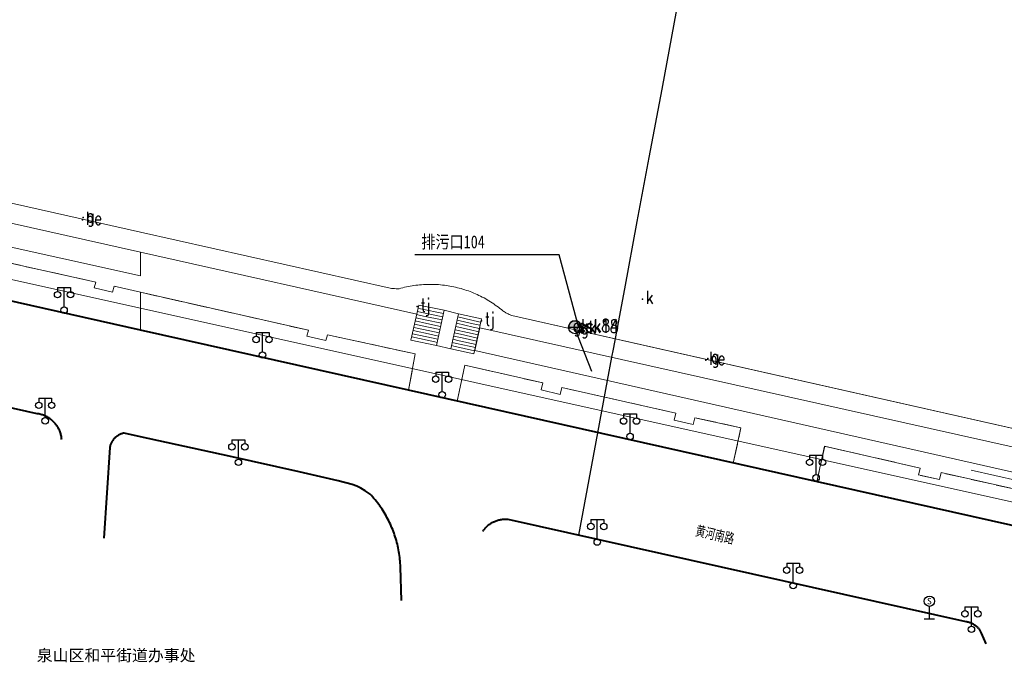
# Model space of a CAD drawing. Extents: x 39508475 to 39522402, y 3783947 to 3795549.
# Tile 125 of 256: x 39515231 to 39515384, y 3794000 to 3794101. Entities that reach past the tile are written whole.
import ezdxf
from ezdxf.enums import TextEntityAlignment as Align

# ---------------------------------------------------------------- set-up
doc = ezdxf.new("R2010")
doc.units = 0
doc.header["$PDSIZE"] = 0.2
doc.linetypes.add('X0', pattern=[4, 3, -1])
doc.layers.get('0').update_dxf_attribs({"linetype": 'CONTINUOUS'})
for name, color, linetype in [('DLSS', 4, 'CONTINUOUS'), ('JCDL_DMX_F', 30, 'CONTINUOUS'), ('JCDL_JMDD_F', 231, 'CONTINUOUS'), ('JCDL_JTD_F', 100, 'CONTINUOUS'), ('JCDL_SXX_F', 5, 'CONTINUOUS'), ('JCDL_ZBM', 3, 'CONTINUOUS'), ('JMD', 6, 'CONTINUOUS'), ('SXSS', 5, 'CONTINUOUS'), ('zdh', 7, 'CONTINUOUS'), ('排水孔', 4, 'CONTINUOUS'), ('断面线', 2, 'CONTINUOUS')]:
    doc.layers.add(name, color=color, linetype=linetype)
for name, color, linetype, lineweight in [('JCDL_JMDX', 1, 'CONTINUOUS', 0), ('JCDL_ZBX', 3, 'CONTINUOUS', 0), ('JCDL_ZBX_F', 7, 'CONTINUOUS', 0), ('TEXT1_ZJ', 7, 'CONTINUOUS', 0), ('TEXTL_ZJ', 7, 'CONTINUOUS', 0)]:
    doc.layers.add(name, color=color, linetype=linetype, lineweight=lineweight)
doc.styles.add('HT', font='simhei.ttf')
doc.styles.add('HZ', font='rs', dxfattribs={"width": 0.8, "bigfont": 'hztxt'})
doc.styles.get("Standard").update_dxf_attribs({"font": 'txt', "width": 1.1})
doc.linetypes.add('10422', pattern='A,2,[150,AAA.SHX,S=1,R=0,X=0,Y=1],2,[177,AAA.SHX,S=1,R=0,X=0,Y=0.8],1e-09', length=4)
doc.linetypes.add('X35', pattern='A,2,[150,AAA.SHX,S=1,R=0,X=0,Y=1],2,[177,AAA.SHX,S=1,R=0,X=0,Y=0.8],1e-09', length=4)
doc.linetypes.add('X39', pattern='A,2,[150,symbolx.shx,S=1,R=0,X=0,Y=1],2,[151,symbolx.shx,S=1,R=0,X=0,Y=3],1e-11', length=4)
doc.linetypes.add('X49', pattern='A,0,[5,symbolt.shx,S=1,R=0,X=0,Y=0],-10', length=10)

# ---------------------------------------------------------------- blocks, each defined once
blk = doc.blocks.new('3521000')
at = {"color": 0}
for p, q in [((-1, 3.5), (1, 3.5)), ((0, 0.5), (0, 3.5))]:
    blk.add_line(p, q, dxfattribs=at)
at = {"color": 0, "linetype": 'Continuous', "flags": 128}
for points in [[(-1, 3.5), (-1, 2.9)], [(1, 3.5), (1, 2.9)]]:
    blk.add_lwpolyline(points, dxfattribs=at)
at = {"color": 0}
for centre in [(-1, 2.4), (1, 2.4), (0, 0)]:
    blk.add_circle(centre, 0.5, dxfattribs=at)
blk = doc.blocks.new('3816000')
at = {"color": 0}
blk.add_line((0, 0), (0, 2), dxfattribs=at)
at = {"color": 0, "flags": 128}
blk.add_lwpolyline([(0.8, 0), (-0.8, 0)], dxfattribs=at)
at = {"color": 0, "linetype": 'Continuous'}
blk.add_circle((0, 2.8), 0.8, dxfattribs=at)
at = {"color": 0, "insert": (0, 2.8), "char_height": 1, "attachment_point": 5}
blk.add_mtext('S', dxfattribs=at)

msp = doc.modelspace()

# ---------------------------------------------------------------- hatches: boundary and pattern name
at = {"layer": '排水孔', "linetype": 'Continuous'}
h = msp.add_hatch(color=256, dxfattribs=at)
edge = h.paths.add_edge_path()
edge.add_arc((39515317.24, 3794053.368), 1, 0, 180)
edge.add_line((39515316.24, 3794053.368), (39515317.24, 3794053.368))
edge.add_line((39515317.24, 3794053.368), (39515318.24, 3794053.368))

# ---------------------------------------------------------------- linework, layer by layer
msp.add_line((39515316.24, 3794053.368, 74.406), (39515318.24, 3794053.368, 74.406))
at = {"linetype": 'Continuous'}
msp.add_line((39515317.17, 3794053.271, 36.088), (39515319.78834, 3794046.56869, -0.474), dxfattribs=at)
at = {"elevation": 36.066, "flags": 128}
msp.add_lwpolyline([(39515318.24, 3794053.368, 1), (39515316.24, 3794053.368), (39515317.24, 3794053.368)], format="xyb", close=True, dxfattribs=at)
at = {"layer": 'DLSS', "linetype": 'Continuous', "lineweight": 40}
for points in [[(39515250, 3794052.92326), (39515098.42901, 3794086.968), (39515000, 3794108.97321)], [(39515237.842, 3794036.018), (39515237.8273, 3794036.1666), (39515237.8071, 3794036.3145), (39515237.7818, 3794036.4617), (39515237.7516, 3794036.6079), (39515237.7164, 3794036.7531), (39515237.6763, 3794036.8969), (39515237.6313, 3794037.0393), (39515237.5815, 3794037.18), (39515237.5269, 3794037.319), (39515237.4676, 3794037.4561), (39515237.4037, 3794037.591), (39515237.3352, 3794037.7237), (39515237.2622, 3794037.854), (39515237.1848, 3794037.9817), (39515237.1032, 3794038.1067), (39515237.0173, 3794038.2288), (39515236.9273, 3794038.348), (39515236.856, 3794038.436), (39515236.8333, 3794038.464), (39515236.7354, 3794038.5767), (39515236.6337, 3794038.6861), (39515236.5283, 3794038.7919), (39515236.4194, 3794038.8941), (39515236.3071, 3794038.9924), (39515236.1915, 3794039.087), (39515236.0727, 3794039.1775), (39515235.951, 3794039.2639), (39515235.8263, 3794039.3461), (39515235.6989, 3794039.424), (39515235.569, 3794039.4976), (39515235.4366, 3794039.5666), (39515235.3019, 3794039.6311), (39515235.1651, 3794039.691), (39515235.0264, 3794039.7462), (39515234.8859, 3794039.7967), (39515234.7437, 3794039.8423), (39515234.6, 3794039.883), (39515234.4551, 3794039.9188), (39515234.309, 3794039.9497), (39515234.1619, 3794039.9756), (39515234.014, 3794039.996), (39515150.228, 3794058.836)], [(39515486.96642, 3794000), (39515469.03799, 3794003.94501), (39515418.009, 3794015.271), (39515291.477, 3794043.607), (39515250, 3794052.92326)], [(39515250, 3794036.43675), (39515247.489, 3794036.987), (39515247.3719, 3794036.9629), (39515247.256, 3794036.9333), (39515247.1415, 3794036.8989), (39515247.0285, 3794036.8596), (39515246.9174, 3794036.8155), (39515246.8082, 3794036.7667), (39515246.7012, 3794036.7133), (39515246.5966, 3794036.6554), (39515246.4945, 3794036.5931), (39515246.3952, 3794036.5264), (39515246.359, 3794036.5), (39515246.2989, 3794036.4556), (39515246.2056, 3794036.3807), (39515246.1156, 3794036.302), (39515246.0291, 3794036.2194), (39515245.9462, 3794036.1333), (39515245.867, 3794036.0437), (39515245.7917, 3794035.9507), (39515245.7205, 3794035.8547), (39515245.6534, 3794035.7557), (39515245.5906, 3794035.6539), (39515245.5322, 3794035.5496), (39515245.4783, 3794035.4428), (39515245.429, 3794035.3338), (39515245.3845, 3794035.2229), (39515245.3447, 3794035.1101), (39515245.3097, 3794034.9958), (39515245.2797, 3794034.88), (39515245.255, 3794034.763), (39515244.354, 3794020.751)], [(39515290.396, 3794011.109), (39515290.243, 3794016.28), (39515290.2308, 3794016.5772), (39515290.2131, 3794016.8741), (39515290.1902, 3794017.1707), (39515290.1623, 3794017.4668), (39515290.1293, 3794017.7624), (39515290.0911, 3794018.0574), (39515290.048, 3794018.3517), (39515289.9997, 3794018.6452), (39515289.9464, 3794018.9379), (39515289.8881, 3794019.2295), (39515289.8247, 3794019.5202), (39515289.7564, 3794019.8096), (39515289.683, 3794020.0979), (39515289.6048, 3794020.3849), (39515289.5216, 3794020.6705), (39515289.4335, 3794020.9546), (39515289.3405, 3794021.2371), (39515289.2427, 3794021.518), (39515289.14, 3794021.7972), (39515289.0325, 3794022.0745), (39515288.9203, 3794022.35), (39515288.8034, 3794022.6235), (39515288.6818, 3794022.8949), (39515288.5555, 3794023.1642), (39515288.4246, 3794023.4313), (39515288.2891, 3794023.6961), (39515288.1491, 3794023.9586), (39515288.0046, 3794024.2185), (39515287.8556, 3794024.476), (39515287.7022, 3794024.7308), (39515287.5444, 3794024.983), (39515287.3824, 3794025.2324), (39515287.216, 3794025.479), (39515287.049, 3794025.717), (39515287.0455, 3794025.7227), (39515286.8707, 3794025.9634), (39515286.6919, 3794026.2011), (39515286.509, 3794026.4356), (39515286.322, 3794026.667), (39515286.1311, 3794026.8951), (39515285.9363, 3794027.1199), (39515285.7377, 3794027.3413), (39515285.535, 3794027.559), (39515284.7957, 3794028.0586), (39515284.1254, 3794028.4563), (39515283.4671, 3794028.7809), (39515282.763, 3794029.066), (39515280.6223, 3794029.6346), (39515274.5687, 3794031.024), (39515263.7155, 3794033.4312), (39515250, 3794036.43675)], [(39515302.983, 3794021.809), (39515303.06221, 3794021.9261), (39515303.14566, 3794022.04022), (39515303.23293, 3794022.15145), (39515303.32391, 3794022.25966), (39515303.4185, 3794022.36473), (39515303.5166, 3794022.46654), (39515303.61808, 3794022.56497), (39515303.72284, 3794022.65991), (39515303.83075, 3794022.75124), (39515303.94169, 3794022.83887), (39515304.05554, 3794022.9227), (39515304.17215, 3794023.00262), (39515304.29141, 3794023.07856), (39515304.41316, 3794023.15041), (39515304.53729, 3794023.2181), (39515304.651, 3794023.275), (39515304.66362, 3794023.28154), (39515304.79204, 3794023.34068), (39515304.92238, 3794023.39543), (39515305.0545, 3794023.44575), (39515305.18825, 3794023.49156), (39515305.32348, 3794023.53281), (39515305.46002, 3794023.56947), (39515305.59772, 3794023.60148), (39515305.73643, 3794023.62882), (39515305.87599, 3794023.65144), (39515306.01623, 3794023.66933), (39515306.15699, 3794023.68245), (39515306.29812, 3794023.69081), (39515306.43945, 3794023.69438), (39515306.58083, 3794023.69317), (39515306.72208, 3794023.68718), (39515306.86301, 3794023.67601), (39515377.71501, 3794007.856), (39515377.83496, 3794007.84042), (39515377.95409, 3794007.81943), (39515378.07223, 3794007.79347), (39515378.18919, 3794007.76261), (39515378.30476, 3794007.72688), (39515378.41874, 3794007.68636), (39515378.53092, 3794007.64111), (39515378.64111, 3794007.59121), (39515378.74912, 3794007.53675), (39515378.85476, 3794007.47783), (39515378.95785, 3794007.41454), (39515379.05821, 3794007.347), (39515379.15565, 3794007.27533), (39515379.25002, 3794007.19965), (39515379.33401, 3794007.12599), (39515379.34114, 3794007.12009), (39515379.42885, 3794007.03679), (39515379.51301, 3794006.94991), (39515379.59347, 3794006.85958), (39515379.67008, 3794006.76597), (39515379.74272, 3794006.66924), (39515379.81125, 3794006.56956), (39515379.87555, 3794006.4671), (39515379.93552, 3794006.36205), (39515379.99104, 3794006.25458), (39515380.04203, 3794006.14489), (39515380.088, 3794006.03301), (39515380.778, 3794004.404)]]:
    msp.add_lwpolyline(points, dxfattribs=at)
at = {"layer": 'JCDL_DMX_F', "color": 3, "linetype": 'X35', "lineweight": 0}
for points in [[(39515098.88992, 3794098.86473), (39515250, 3794064.97496)], [(39515250, 3794064.97496), (39515292.75718, 3794055.38572)], [(39515302.49653, 3794053.29122), (39515489.57742, 3794011.48235)]]:
    msp.add_lwpolyline(points, dxfattribs=at)
at = {"layer": 'JCDL_JMDX', "color": 6, "linetype": 'Continuous', "lineweight": 0}
for points in [[(39515297.006, 3794055.98399), (39515295.79651, 3794050.51661), (39515291.862, 3794051.387), (39515293.06999, 3794056.783), (39515297.006, 3794055.98399)], [(39515293.06999, 3794056.783), (39515291.862, 3794051.387)], [(39515293.56572, 3794055.64366), (39515292.85036, 3794055.80191)], [(39515293.31786, 3794056.21333), (39515292.96018, 3794056.29246)], [(39515296.89604, 3794055.48696), (39515293.31786, 3794056.21333)], [(39515297.006, 3794055.98399), (39515295.79651, 3794050.51661), (39515298.03606, 3794050.02118), (39515299.239, 3794055.45901), (39515297.006, 3794055.98399)], [(39515297.006, 3794055.98399), (39515295.79651, 3794050.51661)], [(39515294.30932, 3794053.93464), (39515292.5209, 3794054.33027)], [(39515294.06145, 3794054.50431), (39515292.63072, 3794054.82082)], [(39515293.81359, 3794055.07399), (39515292.74054, 3794055.31136)], [(39515296.78609, 3794054.98992), (39515293.56572, 3794055.64366)], [(39515296.67614, 3794054.49289), (39515293.81359, 3794055.07399)], [(39515296.56618, 3794053.99585), (39515294.06145, 3794054.50431)], [(39515302.793, 3794054.64601), (39515301.608, 3794049.23101), (39515298.03606, 3794050.02118), (39515299.239, 3794055.45901), (39515302.793, 3794054.64601)], [(39515299.239, 3794055.45901), (39515298.03606, 3794050.02118)], [(39515301.9281, 3794053.80513), (39515299.02028, 3794054.47031)], [(39515302.36055, 3794054.22557), (39515299.12964, 3794054.96466)], [(39515302.793, 3794054.64601), (39515301.608, 3794049.23101)], [(39515302.68527, 3794054.15373), (39515302.36055, 3794054.22557)], [(39515295.05291, 3794052.22562), (39515292.19145, 3794052.85864)], [(39515294.80505, 3794052.7953), (39515292.30127, 3794053.34918)], [(39515294.55718, 3794053.36497), (39515292.41109, 3794053.83973)], [(39515296.45623, 3794053.49882), (39515294.30932, 3794053.93464)], [(39515296.34627, 3794053.00178), (39515294.55718, 3794053.36497)], [(39515296.23632, 3794052.50475), (39515294.80505, 3794052.7953)], [(39515300.63075, 3794052.54381), (39515298.69221, 3794052.98727)], [(39515301.0632, 3794052.96425), (39515298.80157, 3794053.48162)], [(39515301.49565, 3794053.38469), (39515298.91093, 3794053.97596)], [(39515302.36209, 3794052.67691), (39515301.0632, 3794052.96425)], [(39515302.46981, 3794053.16919), (39515301.49565, 3794053.38469)], [(39515302.57754, 3794053.66146), (39515301.9281, 3794053.80513)], [(39515295.79651, 3794050.51661), (39515291.862, 3794051.387)], [(39515295.54864, 3794051.08628), (39515291.97181, 3794051.87755)], [(39515295.30078, 3794051.65595), (39515292.08163, 3794052.36809)], [(39515296.12637, 3794052.00771), (39515295.05291, 3794052.22562)], [(39515296.01641, 3794051.51068), (39515295.30078, 3794051.65595)], [(39515299.3334, 3794051.2825), (39515298.36413, 3794051.50422)], [(39515299.76585, 3794051.70294), (39515298.47349, 3794051.99857)], [(39515300.1983, 3794052.12337), (39515298.58285, 3794052.49292)], [(39515301.93118, 3794050.70782), (39515299.3334, 3794051.2825)], [(39515302.0389, 3794051.2001), (39515299.76585, 3794051.70294)], [(39515302.14663, 3794051.69237), (39515300.1983, 3794052.12337)], [(39515302.25436, 3794052.18464), (39515300.63075, 3794052.54381)], [(39515295.90646, 3794051.01364), (39515295.54864, 3794051.08628)], [(39515301.608, 3794049.23101), (39515298.03606, 3794050.02118)], [(39515298.46851, 3794050.44162), (39515298.14542, 3794050.51553)], [(39515298.90096, 3794050.86206), (39515298.25477, 3794051.00988)], [(39515301.71572, 3794049.72328), (39515298.46851, 3794050.44162)], [(39515301.82345, 3794050.21555), (39515298.90096, 3794050.86206)]]:
    msp.add_lwpolyline(points, dxfattribs=at)
at = {"layer": 'JCDL_SXX_F', "linetype": 'X39', "lineweight": 0}
for points in [[(39515104.28701, 3794100.80301), (39515250, 3794068.08174)], [(39515250, 3794068.08174), (39515288.63, 3794059.407), (39515288.86048, 3794059.37617), (39515289.0918, 3794059.3523), (39515289.17301, 3794059.346), (39515289.32369, 3794059.33488), (39515289.55597, 3794059.32393), (39515289.78847, 3794059.31945), (39515290.021, 3794059.322), (39515290.30484, 3794059.40127), (39515290.5901, 3794059.47535), (39515290.87656, 3794059.5446), (39515291.16415, 3794059.60901), (39515291.45278, 3794059.66856), (39515291.74238, 3794059.72323), (39515292.03286, 3794059.77301), (39515292.32414, 3794059.81788), (39515292.61613, 3794059.85783), (39515292.90876, 3794059.89285), (39515293.20193, 3794059.92293), (39515293.49557, 3794059.94805), (39515293.7896, 3794059.96822), (39515294.08392, 3794059.98343), (39515294.37846, 3794059.99367), (39515294.67312, 3794059.99893), (39515294.96784, 3794059.99923), (39515295.26251, 3794059.99456), (39515295.55707, 3794059.98491), (39515295.85142, 3794059.97029), (39515296.14548, 3794059.95071), (39515296.43918, 3794059.92618), (39515296.73241, 3794059.89669), (39515297.0251, 3794059.86226), (39515297.31718, 3794059.82289), (39515297.60855, 3794059.77861), (39515297.89913, 3794059.72941), (39515298.18883, 3794059.67532), (39515298.47759, 3794059.61635), (39515298.7653, 3794059.55252), (39515299.05191, 3794059.48384), (39515299.33731, 3794059.41033), (39515299.62143, 3794059.33203), (39515299.707, 3794059.307), (39515299.90418, 3794059.24894), (39515300.1855, 3794059.16109), (39515300.46529, 3794059.06851), (39515300.74349, 3794058.97122), (39515301.02, 3794058.86925), (39515301.29475, 3794058.76263), (39515301.56766, 3794058.65139), (39515301.83866, 3794058.53556), (39515302.10767, 3794058.41518), (39515302.37461, 3794058.29027), (39515302.6394, 3794058.16088), (39515302.90197, 3794058.02705), (39515303.16225, 3794057.8888), (39515303.42015, 3794057.74618), (39515303.67561, 3794057.59923), (39515303.92856, 3794057.44798), (39515304.17892, 3794057.2925), (39515304.42662, 3794057.13281), (39515304.6716, 3794056.96897), (39515304.91377, 3794056.80101), (39515305.15308, 3794056.629), (39515305.38945, 3794056.45297), (39515305.62281, 3794056.27298), (39515305.85311, 3794056.08908), (39515306.08, 3794055.901), (39515306.21037, 3794055.81028), (39515306.34332, 3794055.72338), (39515306.47856, 3794055.64009), (39515306.563, 3794055.591), (39515306.61599, 3794055.56047), (39515306.75551, 3794055.48456), (39515306.89702, 3794055.41243), (39515307.04041, 3794055.34413), (39515307.18559, 3794055.2797), (39515307.33244, 3794055.2192), (39515307.48099, 3794055.163), (39515484.314, 3794015.33699)]]:
    msp.add_lwpolyline(points, dxfattribs=at)
at = {"layer": 'JCDL_ZBM', "linetype": 'Continuous', "lineweight": 0}
for points in [[(39515250, 3794064.97496), (39515098.88992, 3794098.86473), (39515097.93699, 3794095.21801), (39515155.09999, 3794082.367), (39515250, 3794061.29263), (39515250, 3794064.97496)], [(39515242.85, 3794059.435), (39515245.69799, 3794058.78601), (39515245.949, 3794059.701), (39515250, 3794058.78302), (39515250, 3794052.92326), (39515227.29934, 3794058.02211), (39515228.501, 3794063.58399), (39515243.101, 3794060.35), (39515242.85, 3794059.435)], [(39515275.75, 3794051.976), (39515278.692, 3794051.297), (39515278.94301, 3794052.21199), (39515292.522, 3794049.226), (39515291.477, 3794043.607), (39515250, 3794052.92326), (39515250, 3794058.78302), (39515276.00101, 3794052.891), (39515275.75, 3794051.976)], [(39515297.006, 3794055.98399), (39515299.239, 3794055.45901), (39515298.03606, 3794050.02118), (39515295.79651, 3794050.51661), (39515297.006, 3794055.98399)], [(39515489.57742, 3794011.48235), (39515302.49653, 3794053.29122), (39515301.72569, 3794049.76878), (39515488.75343, 3794007.4811), (39515489.57742, 3794011.48235)], [(39515332.839, 3794040.06599), (39515332.58415, 3794038.99593), (39515335.49815, 3794038.30193), (39515335.753, 3794039.372), (39515342.91, 3794037.819), (39515341.72253, 3794032.35485), (39515298.99506, 3794041.92338), (39515300.21199, 3794047.475), (39515312.28301, 3794044.746), (39515312.02815, 3794043.67593), (39515314.94215, 3794042.98193), (39515315.19699, 3794044.052), (39515332.839, 3794040.06599)], [(39515354.64815, 3794029.45146), (39515355.85948, 3794034.96829), (39515370.62033, 3794031.58542), (39515370.36543, 3794030.5155), (39515373.60967, 3794029.82308), (39515373.86463, 3794030.89321), (39515389.2413, 3794027.42746), (39515388.98635, 3794026.35731), (39515391.84071, 3794025.67728), (39515392.09563, 3794026.7472), (39515406.1659, 3794023.60556), (39515405.16747, 3794018.138), (39515354.64815, 3794029.45146)]]:
    msp.add_lwpolyline(points, dxfattribs=at)
at = {"layer": 'JCDL_ZBX', "color": 114, "linetype": 'X49', "lineweight": 0, "true_color": 0x009944}
for points in [[(39515250, 3794056.30296), (39515000, 3794111.84675)], [(39515456.907, 3794010.33336), (39515250, 3794056.30296)], [(39515473.706, 3794009.80101), (39515378.503, 3794031.277)]]:
    msp.add_lwpolyline(points, dxfattribs=at)
at = {"layer": 'JCDL_ZBX_F', "color": 114, "linetype": 'X0', "lineweight": 0, "true_color": 0x009944}
for points in [[(39515250, 3794058.78302), (39515245.949, 3794059.701), (39515245.69799, 3794058.78601), (39515242.85, 3794059.435), (39515243.101, 3794060.35), (39515228.501, 3794063.58399), (39515227.29934, 3794058.02211)], [(39515291.477, 3794043.607), (39515292.522, 3794049.226), (39515278.94301, 3794052.21199), (39515278.692, 3794051.297), (39515275.75, 3794051.976), (39515276.00101, 3794052.891), (39515250, 3794058.78302)], [(39515341.72253, 3794032.35485), (39515342.91, 3794037.819), (39515335.753, 3794039.372), (39515335.49815, 3794038.30193), (39515332.58415, 3794038.99593), (39515332.839, 3794040.06599), (39515315.19699, 3794044.052), (39515314.94215, 3794042.98193), (39515312.02815, 3794043.67593), (39515312.28301, 3794044.746), (39515300.21199, 3794047.475), (39515298.99506, 3794041.92338)], [(39515405.16065, 3794018.1483), (39515406.15599, 3794023.59899), (39515392.10201, 3794026.73699), (39515391.84706, 3794025.66696), (39515388.97603, 3794026.35096), (39515389.23096, 3794027.42101), (39515373.871, 3794030.88299), (39515373.61607, 3794029.81296), (39515370.35506, 3794030.50895), (39515370.60999, 3794031.579), (39515355.86599, 3794034.95801), (39515354.65835, 3794029.45795)]]:
    msp.add_lwpolyline(points, dxfattribs=at)
at = {"layer": 'JMD', "linetype": 'Continuous'}
for p, q in [((39515314.77182, 3794064.57088), (39515292.47182, 3794064.57088)), ((39515317.83863, 3794053.25582), (39515314.77182, 3794064.57088))]:
    msp.add_line(p, q, dxfattribs=at)
at = {"layer": 'SXSS', "linetype": '10422', "lineweight": 0}
for points in [[(39515104.28701, 3794100.80301), (39515250, 3794068.08174)], [(39515250, 3794068.08174), (39515288.63, 3794059.407), (39515288.86048, 3794059.37617), (39515289.0918, 3794059.3523), (39515289.17301, 3794059.346), (39515289.32369, 3794059.33488), (39515289.55597, 3794059.32393), (39515289.78847, 3794059.31945), (39515290.021, 3794059.322), (39515290.30484, 3794059.40127), (39515290.5901, 3794059.47535), (39515290.87656, 3794059.5446), (39515291.16415, 3794059.60901), (39515291.45278, 3794059.66856), (39515291.74238, 3794059.72323), (39515292.03286, 3794059.77301), (39515292.32414, 3794059.81788), (39515292.61613, 3794059.85783), (39515292.90876, 3794059.89285), (39515293.20193, 3794059.92293), (39515293.49557, 3794059.94805), (39515293.7896, 3794059.96822), (39515294.08392, 3794059.98343), (39515294.37846, 3794059.99367), (39515294.67312, 3794059.99893), (39515294.96784, 3794059.99923), (39515295.26251, 3794059.99456), (39515295.55707, 3794059.98491), (39515295.85142, 3794059.97029), (39515296.14548, 3794059.95071), (39515296.43918, 3794059.92618), (39515296.73241, 3794059.89669), (39515297.0251, 3794059.86226), (39515297.31718, 3794059.82289), (39515297.60855, 3794059.77861), (39515297.89913, 3794059.72941), (39515298.18883, 3794059.67532), (39515298.47759, 3794059.61635), (39515298.7653, 3794059.55252), (39515299.05191, 3794059.48384), (39515299.33731, 3794059.41033), (39515299.62143, 3794059.33203), (39515299.707, 3794059.307), (39515299.90418, 3794059.24894), (39515300.1855, 3794059.16109), (39515300.46529, 3794059.06851), (39515300.74349, 3794058.97122), (39515301.02, 3794058.86925), (39515301.29475, 3794058.76263), (39515301.56766, 3794058.65139), (39515301.83866, 3794058.53556), (39515302.10767, 3794058.41518), (39515302.37461, 3794058.29027), (39515302.6394, 3794058.16088), (39515302.90197, 3794058.02705), (39515303.16225, 3794057.8888), (39515303.42015, 3794057.74618), (39515303.67561, 3794057.59923), (39515303.92856, 3794057.44798), (39515304.17892, 3794057.2925), (39515304.42662, 3794057.13281), (39515304.6716, 3794056.96897), (39515304.91377, 3794056.80101), (39515305.15308, 3794056.629), (39515305.38945, 3794056.45297), (39515305.62281, 3794056.27298), (39515305.85311, 3794056.08908), (39515306.08, 3794055.901), (39515306.21037, 3794055.81028), (39515306.34332, 3794055.72338), (39515306.47856, 3794055.64009), (39515306.563, 3794055.591), (39515306.61599, 3794055.56047), (39515306.75551, 3794055.48456), (39515306.89702, 3794055.41243), (39515307.04041, 3794055.34413), (39515307.18559, 3794055.2797), (39515307.33244, 3794055.2192), (39515307.48099, 3794055.163), (39515326.16886, 3794050.95415), (39515484.314, 3794015.33699)]]:
    msp.add_lwpolyline(points, dxfattribs=at)
at = {"layer": 'zdh'}
for p in [(39515241.041, 3794069.97, 36.578), (39515241.128, 3794070.343, 35.284), (39515292.834, 3794056.562, 36.411), (39515302.796, 3794054.379, 36.566), (39515337.486, 3794048.287, 36.585), (39515337.767, 3794048.542, 35.802)]:
    msp.add_point(p, dxfattribs=at)
at = {"layer": 'zdh', "color": 1}
for p in [(39515327.694, 3794057.726, 35.304), (39515316.353, 3794053.383, 35.482), (39515317.165, 3794053.271, 36.088), (39515317.236, 3794053.368, 36.066), (39515317.552, 3794053.112, 35.461)]:
    msp.add_point(p, dxfattribs=at)
at = {"layer": '排水孔'}
msp.add_circle((39515317.24, 3794053.368, 74.406), 1, dxfattribs=at)
at = {"layer": '断面线', "color": 1, "flags": 128}
msp.add_lwpolyline([(39515317.81311, 3794021.23104), (39515320.76988, 3794037.04706), (39515322.27938, 3794045.12151), (39515322.95207, 3794048.71981), (39515323.18737, 3794049.97843), (39515324.92768, 3794059.28753), (39515326.87981, 3794069.72965), (39515328.72967, 3794079.62469), (39515330.70413, 3794090.18628), (39515332.64132, 3794100.54845), (39515334.44859, 3794110.21571), (39515336.46896, 3794121.02288), (39515338.28248, 3794130.72354), (39515339.41138, 3794136.76214), (39515339.45285, 3794136.98397), (39515340.65728, 3794143.42654), (39515341.21811, 3794146.42649), (39515341.48774, 3794147.86879), (39515343.17119, 3794156.87368), (39515343.56637, 3794158.98754), (39515347.18904, 3794178.36552)], dxfattribs=at)

# ---------------------------------------------------------------- block references
at = {"layer": 'JCDL_JMDD_F'}
for p in [(39515238.2, 3794056.00101), (39515268.903, 3794049.069), (39515296.684, 3794042.927), (39515235.279, 3794038.886), (39515325.759, 3794036.45901), (39515265.16899, 3794032.473), (39515354.533, 3794030.07401), (39515320.68099, 3794020.14701), (39515350.985, 3794013.398), (39515378.564, 3794006.64601)]:
    msp.add_blockref('3521000', p, dxfattribs=at)
at = {"layer": 'JCDL_JTD_F', "color": 250}
msp.add_blockref('3816000', (39515372.06696, 3794008.19495), dxfattribs=at)

# ---------------------------------------------------------------- texts
at = {"layer": 'JMD', "linetype": 'Continuous', "style": 'HT', "width": 0.8}
msp.add_text('排污口104', height=2, dxfattribs=at).set_placement((39515293.47182, 3794065.57088))
at = {"layer": 'TEXT1_ZJ', "style": 'HT'}
msp.add_text('泉山区和平街道办事处', height=1.8, dxfattribs=at).set_placement((39515233.97686, 3794001.17731), align=Align.BOTTOM_LEFT)
at = {"layer": 'TEXTL_ZJ', "style": 'HZ', "width": 0.8}
msp.add_text('黄河南路', height=1.8, rotation=-12.8940255, dxfattribs=at).set_placement((39515335.61678, 3794020.50222), align=Align.BOTTOM_LEFT)
at = {"layer": 'zdh', "style": 'HZ', "width": 0.8}
for s, p in [('g', (39515241.628, 3794069.593, 35.284)), ('he', (39515241.541, 3794069.22, 36.578)), ('tj', (39515293.334, 3794055.812, 36.411)), ('tj', (39515303.296, 3794053.629, 36.566)), ('he', (39515337.986, 3794047.537, 36.585)), ('g', (39515338.267, 3794047.792, 35.802))]:
    msp.add_text(s, height=2, dxfattribs=at).set_placement(p)
at = {"layer": 'zdh', "color": 1, "style": 'HZ', "width": 0.8}
for s, p in [('k', (39515328.194, 3794056.976, 35.304)), ('gk', (39515316.853, 3794052.633, 35.482)), ('csk18', (39515317.665, 3794052.521, 36.088)), ('csk84', (39515317.736, 3794052.618, 36.066)), ('gk', (39515318.052, 3794052.362, 35.461))]:
    msp.add_text(s, height=2, dxfattribs=at).set_placement(p)

doc.saveas('drawing.dxf')
